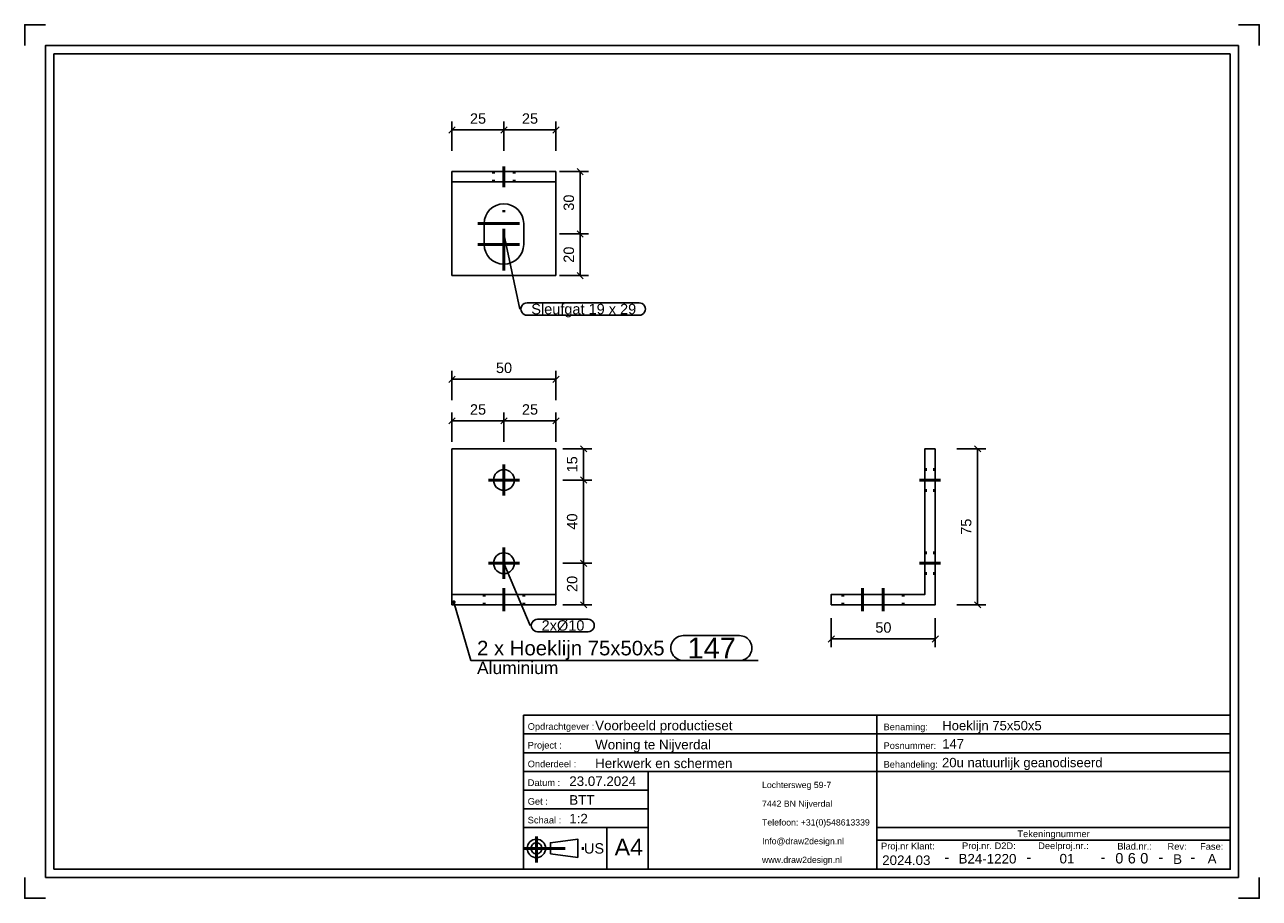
# Model space of a CAD drawing. Header units: millimetres. Extents: x 144 to 441, y -208 to 2.
import ezdxf
from ezdxf.enums import TextEntityAlignment as Align

# ---------------------------------------------------------------- set-up
doc = ezdxf.new("R2010")
doc.units = ezdxf.units.MM
doc.linetypes.add('DOT', pattern=[2, 0.5, -1.5])
doc.linetypes.add('STRICHPUNKT2', pattern=[18.5, 10, -4, 0.5, -4])
doc.layers.get('0').update_dxf_attribs({"linetype": 'CONTINUOUS'})
for name, color, linetype in [('DIM49', 4, 'CONTINUOUS'), ('TXT_ALL', 7, 'CONTINUOUS'), ('TXT_DIM49', 2, 'CONTINUOUS'), ('TXT_YELLOW', 2, 'CONTINUOUS')]:
    doc.layers.add(name, color=color, linetype=linetype)
doc.layers.add('LE_ALL', color=7, linetype='CONTINUOUS', lineweight=50)
doc.styles.add('ARIAL', font='arial.ttf')

# ---------------------------------------------------------------- blocks, each defined once
blk = doc.blocks.new('TFIELD_00005', base_point=(321.62, -199.08))
at = {"layer": 'TXT_YELLOW', "style": 'ARIAL'}
for s, p in [('Lochtersweg 59-7', (321.62, -181.08)), ('7442 BN Nijverdal', (321.62, -185.58)), ('Telefoon: +31(0)548613339', (321.62, -190.08)), ('Info@draw2design.nl', (321.62, -194.58)), ('www.draw2design.nl', (321.62, -199.08))]:
    blk.add_text(s, height=1.5, dxfattribs=at).set_placement(p, align=Align.MIDDLE_LEFT)
blk = doc.blocks.new('FLEX_00004', base_point=(334.43, -201.33))
blk.add_blockref('TFIELD_00005', (321.62, -199.08))
blk = doc.blocks.new('D2D_00003', base_point=(294.49, -199.47))
blk.add_blockref('FLEX_00004', (334.43, -201.33))
blk = doc.blocks.new('TFIELD_00007', base_point=(286.16, -196.02))
at = {"layer": 'TXT_YELLOW', "style": 'ARIAL'}
blk.add_text('A4', height=4, dxfattribs=at).set_placement((286.16, -196.02), align=Align.MIDDLE_LEFT)
blk = doc.blocks.new('FLEX_00006', base_point=(289.54, -196.02))
blk.add_blockref('TFIELD_00007', (286.16, -196.02))
blk = doc.blocks.new('TFIELD_00013', base_point=(278.78, -196.33))
at = {"layer": 'TXT_YELLOW', "style": 'ARIAL'}
blk.add_text('US', height=2.5, dxfattribs=at).set_placement((278.78, -196.33), align=Align.MIDDLE_LEFT)
blk = doc.blocks.new('FLEX_00012', base_point=(278.78, -196.33))
blk.add_blockref('TFIELD_00013', (278.78, -196.33))
blk = doc.blocks.new('US_00011', base_point=(268.68, -196.33))
blk.add_line((270.71, -197.66), (277.27, -198.55))
blk.add_lwpolyline([(270.71, -197.66), (270.71, -194.99), (277.27, -194.11), (277.27, -198.55)])
for radius in [2.22, 1.33]:
    blk.add_circle((267.35, -196.33), radius)
at = {"layer": 'LE_ALL', "color": 1, "linetype": 'STRICHPUNKT2'}
for p, q in [((267.35, -193.51), (267.35, -199.73)), ((264.25, -196.33), (279.11, -196.33))]:
    blk.add_line(p, q, dxfattribs=at)
blk.add_blockref('FLEX_00012', (278.78, -196.33))
blk = doc.blocks.new('SCHRIFE_00015', base_point=(275.25, -181.33))
for p, q in [((264.25, -164.33), (349.25, -164.33)), ((264.25, -164.33), (264.25, -201.33)), ((349.25, -164.33), (434.25, -164.33)), ((349.25, -201.33), (349.25, -164.33)), ((434.25, -164.33), (434.25, -201.33)), ((264.25, -168.83), (349.25, -168.83)), ((349.25, -168.83), (434.25, -168.83)), ((264.25, -173.33), (349.25, -173.33)), ((349.25, -173.33), (434.25, -173.33)), ((264.25, -177.83), (434.25, -177.83)), ((294.25, -177.83), (294.25, -201.33)), ((294.25, -182.33), (264.25, -182.33)), ((294.25, -186.83), (264.25, -186.83)), ((294.25, -191.33), (264.25, -191.33)), ((284.25, -191.33), (284.25, -201.33)), ((434.25, -191.33), (349.25, -191.33)), ((434.25, -194.33), (349.25, -194.33)), ((434.25, -201.33), (264.25, -201.33))]:
    blk.add_line(p, q)
at = {"layer": 'TXT_YELLOW', "style": 'ARIAL'}
for s, height, p in [('Voorbeeld productieset', 2.3, (281.47, -167.93)), ('Hoeklijn 75x50x5', 2.25, (364.97, -167.93)), ('Woning te Nijverdal', 2.3, (281.47, -172.53)), ('147', 2.25, (364.97, -172.32)), ('Herkwerk en schermen', 2.3, (281.47, -177.03)), ('20u natuurlijk geanodiseerd', 2.25, (364.92, -176.82)), ('23.07.2024', 2.3, (275.25, -181.33)), ('BTT', 2.3, (275.25, -185.83)), ('1:2', 2.3, (275.25, -190.33))]:
    blk.add_text(s, height=height, dxfattribs=at).set_placement(p)
for s, height, p in [('2024.03', 2.3, (356.33, -200.33)), ('-', 2.5, (366.07, -199.67)), ('B24-1220', 2.3, (375.85, -199.97)), ('-', 2.5, (385.82, -199.67)), ('01', 2.3, (394.98, -199.95)), ('-', 2.5, (403.65, -199.67)), ('-', 2.5, (417.58, -199.67)), ('B', 2.3, (421.59, -200.06)), ('-', 2.5, (425.24, -199.67)), ('A', 2.3, (429.89, -199.96))]:
    blk.add_text(s, height=height, dxfattribs=at).set_placement(p, align=Align.CENTER)
blk = doc.blocks.new('TFIELD_00019', base_point=(412.6, -198.7))
at = {"layer": 'TXT_ALL', "style": 'ARIAL'}
blk.add_text('0', height=2.5, dxfattribs=at).set_placement((412.6, -198.7), align=Align.MIDDLE_LEFT)
blk = doc.blocks.new('0_00018')
blk.add_blockref('TFIELD_00019', (412.6, -198.7))
blk = doc.blocks.new('TELLER1_00017')
blk.add_blockref('0_00018', (0, 0))
blk = doc.blocks.new('TFIELD_00022', base_point=(409.6, -198.7))
at = {"layer": 'TXT_ALL', "style": 'ARIAL'}
blk.add_text('6', height=2.5, dxfattribs=at).set_placement((409.6, -198.7), align=Align.MIDDLE_LEFT)
blk = doc.blocks.new('6_00021')
blk.add_blockref('TFIELD_00022', (409.6, -198.7))
blk = doc.blocks.new('TELLER2_00020')
blk.add_blockref('6_00021', (0, 0))
blk = doc.blocks.new('TFIELD_00025', base_point=(406.6, -198.7))
at = {"layer": 'TXT_ALL', "style": 'ARIAL'}
blk.add_text('0', height=2.5, dxfattribs=at).set_placement((406.6, -198.7), align=Align.MIDDLE_LEFT)
blk = doc.blocks.new('0_00024')
blk.add_blockref('TFIELD_00025', (406.6, -198.7))
blk = doc.blocks.new('TELLER3_00023')
blk.add_blockref('0_00024', (0, 0))
blk = doc.blocks.new('NL_00026', base_point=(265.25, -167.83))
at = {"layer": 'TXT_ALL', "color": 1, "style": 'ARIAL'}
blk.add_text('Tekeningnummer', height=1.6, dxfattribs=at).set_placement((391.75, -192.83), align=Align.MIDDLE_CENTER)
at = {"layer": 'TXT_YELLOW', "style": 'ARIAL'}
for s, p in [('Opdrachtgever :', (265.25, -167.83)), ('Benaming:', (350.85, -167.93)), ('Project :', (265.25, -172.33)), ('Posnummer:', (350.85, -172.43)), ('Onderdeel :', (265.25, -176.83)), ('Behandeling:', (350.85, -176.93)), ('Datum :', (265.25, -181.33)), ('Get :', (265.25, -185.83)), ('Schaal :', (265.25, -190.33)), ('Proj.nr Klant:', (350.25, -196.57)), ('Proj.nr. D2D:', (369.73, -196.5)), ('Deelproj.nr.:', (388.05, -196.5)), ('Blad.nr.:', (407.09, -196.61)), ('Rev:', (419.16, -196.66)), ('Fase:', (427, -196.66))]:
    blk.add_text(s, height=1.6, dxfattribs=at).set_placement(p)
blk = doc.blocks.new('SCHRIFE_00014')
for name, p in [('SCHRIFE_00015', (275.25, -181.33)), ('NL_00026', (265.25, -167.83)), ('TELLER3_00023', (0, 0)), ('TELLER2_00020', (0, 0)), ('TELLER1_00017', (0, 0))]:
    blk.add_blockref(name, p)
blk = doc.blocks.new('DINA4Q_00002', base_point=(434.25, -5.33))
for p, q in [((151.25, -201.33), (151.25, -5.33)), ((151.25, -5.33), (434.25, -5.33)), ((436.25, -3.33), (436.25, -203.33)), ((149.25, -203.33), (436.25, -203.33))]:
    blk.add_line(p, q)
for points in [[(144.25, -3.33), (144.25, 1.67), (149.25, 1.67)], [(436.25, 1.67), (441.25, 1.67), (441.25, -3.33)], [(149.25, -203.33), (149.25, -3.33), (436.25, -3.33)], [(434.25, -5.33), (434.25, -201.33), (151.25, -201.33)], [(144.25, -203.33), (144.25, -208.33), (149.25, -208.33)], [(436.25, -208.33), (441.25, -208.33), (441.25, -203.33)]]:
    blk.add_lwpolyline(points)
for name, p in [('SCHRIFE_00014', (0, 0)), ('D2D_00003', (294.49, -199.47)), ('US_00011', (268.68, -196.33)), ('FLEX_00006', (289.54, -196.02))]:
    blk.add_blockref(name, p)
blk = doc.blocks.new('_ZBL0061_00001')
blk.add_blockref('DINA4Q_00002', (434.25, -5.33))
blk = doc.blocks.new('_D1', base_point=(251.36, -22.13))
at = {"layer": 'DIM49', "color": 1}
for p, q in [((247.78, -22.88), (246.28, -24.38)), ((247.03, -28.63), (247.03, -21.63)), ((247.03, -23.63), (259.53, -23.63)), ((258.78, -24.38), (260.28, -22.88)), ((259.53, -28.63), (259.53, -21.63))]:
    blk.add_line(p, q, dxfattribs=at)
at = {"layer": 'TXT_DIM49', "style": 'ARIAL'}
blk.add_text('25', height=2.5, dxfattribs=at).set_placement((251.36, -22.13))
blk = doc.blocks.new('_D2', base_point=(263.86, -22.13))
at = {"layer": 'DIM49', "color": 1}
for p, q in [((260.28, -22.88), (258.78, -24.38)), ((259.53, -28.63), (259.53, -21.63)), ((259.53, -23.63), (272.03, -23.63)), ((271.28, -24.38), (272.78, -22.88)), ((272.03, -28.63), (272.03, -21.63))]:
    blk.add_line(p, q, dxfattribs=at)
at = {"layer": 'TXT_DIM49', "style": 'ARIAL'}
blk.add_text('25', height=2.5, dxfattribs=at).set_placement((263.86, -22.13))
blk = doc.blocks.new('_D3', base_point=(276.38, -55.55))
at = {"layer": 'DIM49', "color": 1}
for p, q in [((272.88, -48.63), (279.88, -48.63)), ((278.63, -49.38), (277.13, -47.88)), ((277.88, -58.63), (277.88, -48.63)), ((272.88, -58.63), (279.88, -58.63)), ((277.13, -57.88), (278.63, -59.38))]:
    blk.add_line(p, q, dxfattribs=at)
at = {"layer": 'TXT_DIM49', "style": 'ARIAL'}
blk.add_text('20', height=2.5, rotation=90.0002, dxfattribs=at).set_placement((276.38, -55.55))
blk = doc.blocks.new('_D4', base_point=(276.38, -43.05))
at = {"layer": 'DIM49', "color": 1}
for p, q in [((272.88, -33.63), (279.88, -33.63)), ((278.63, -34.38), (277.13, -32.88)), ((277.88, -48.63), (277.88, -33.63)), ((272.88, -48.63), (279.88, -48.63)), ((277.13, -47.88), (278.63, -49.38))]:
    blk.add_line(p, q, dxfattribs=at)
at = {"layer": 'TXT_DIM49', "style": 'ARIAL'}
blk.add_text('30', height=2.5, rotation=90.0002, dxfattribs=at).set_placement((276.38, -43.05))
blk = doc.blocks.new('SHAPE_00061', base_point=(259.53, -48.63))
at = {"layer": 'DIM49', "color": 3}
for p, q in [((259.53, -48.63), (263.36, -66.68)), ((265.11, -65.18), (292.06, -65.18)), ((292.06, -68.18), (265.11, -68.18))]:
    blk.add_line(p, q, dxfattribs=at)
for centre, start_param, end_param in [((265.11, -66.68), 1.570796, 4.712389), ((292.06, -66.68), 4.712389, 7.853982)]:
    blk.add_ellipse(centre, major_axis=(1.5, 0), ratio=1, start_param=start_param, end_param=end_param, dxfattribs=at)
at = {"layer": 'TXT_DIM49', "style": 'ARIAL'}
blk.add_text('Sleufgat 19 x 29', height=2.5, dxfattribs=at).set_placement((266.11, -66.68), align=Align.MIDDLE_LEFT)
blk = doc.blocks.new('Hoeklijn 75x50x5_00033', base_point=(262.03, -36.13))
for p, q in [((272.03, -33.63), (247.03, -33.63)), ((247.03, -36.13), (247.03, -33.63)), ((272.03, -36.13), (272.03, -33.63)), ((272.03, -36.13), (247.03, -36.13)), ((247.03, -58.63), (247.03, -36.13)), ((272.03, -58.63), (272.03, -36.13)), ((272.03, -58.63), (247.03, -58.63))]:
    blk.add_line(p, q)
blk.add_lwpolyline([(254.78, -51.13), (254.78, -46.13, -1), (264.28, -46.13), (264.28, -51.13, -1)], format="xyb", close=True)
at = {"layer": 'LE_ALL', "color": 3, "linetype": 'DOT'}
for p, q in [((257.03, -36.13), (257.03, -33.63)), ((262.03, -36.13), (262.03, -33.63))]:
    blk.add_line(p, q, dxfattribs=at)
for name, p in [('_D1', (251.36, -22.13)), ('_D2', (263.86, -22.13)), ('_D4', (276.38, -43.05)), ('SHAPE_00061', (259.53, -48.63)), ('_D3', (276.38, -55.55))]:
    blk.add_blockref(name, p)
blk = doc.blocks.new('_00035', base_point=(259.53, -37.38))
at = {"layer": 'LE_ALL', "color": 1, "linetype": 'STRICHPUNKT2'}
for p, q in [((259.53, -37.38), (259.53, -32.38)), ((259.53, -37.38), (259.53, -32.38)), ((259.53, -57.38), (259.53, -39.88)), ((259.53, -57.38), (259.53, -39.88)), ((253.28, -46.13), (265.78, -46.13)), ((253.28, -46.13), (265.78, -46.13)), ((253.28, -51.13), (265.78, -51.13)), ((253.28, -51.13), (265.78, -51.13))]:
    blk.add_line(p, q, dxfattribs=at)
blk = doc.blocks.new('_00034')
blk.add_blockref('_00035', (259.53, -37.38))
blk = doc.blocks.new('Hoeklijn 75x50x5_00032')
for name, p in [('Hoeklijn 75x50x5_00033', (262.03, -36.13)), ('_00034', (0, 0))]:
    blk.add_blockref(name, p)
blk = doc.blocks.new('deel aan baluster_00031')
blk.add_blockref('Hoeklijn 75x50x5_00032', (0, 0))
blk = doc.blocks.new('Tussenkoker_00030')
blk.add_blockref('deel aan baluster_00031', (0, 0))
blk = doc.blocks.new('Tussenkoker_00029')
blk.add_blockref('Tussenkoker_00030', (0, 0))
blk = doc.blocks.new('_A3D0162_00028')
blk.add_blockref('Tussenkoker_00029', (0, 0))
blk = doc.blocks.new('_ANS0162_00027')
blk.add_blockref('_A3D0162_00028', (0, 0))
blk = doc.blocks.new('_D5', base_point=(251.36, -92.06))
at = {"layer": 'DIM49', "color": 1}
for p, q in [((247.03, -98.56), (247.03, -91.56)), ((259.53, -98.56), (259.53, -91.56)), ((247.78, -92.81), (246.28, -94.31)), ((247.03, -93.56), (259.53, -93.56)), ((258.78, -94.31), (260.28, -92.81))]:
    blk.add_line(p, q, dxfattribs=at)
at = {"layer": 'TXT_DIM49', "style": 'ARIAL'}
blk.add_text('25', height=2.5, dxfattribs=at).set_placement((251.36, -92.06))
blk = doc.blocks.new('_D6', base_point=(263.86, -92.06))
at = {"layer": 'DIM49', "color": 1}
for p, q in [((259.53, -98.56), (259.53, -91.56)), ((272.03, -98.56), (272.03, -91.56)), ((260.28, -92.81), (258.78, -94.31)), ((259.53, -93.56), (272.03, -93.56)), ((271.28, -94.31), (272.78, -92.81))]:
    blk.add_line(p, q, dxfattribs=at)
at = {"layer": 'TXT_DIM49', "style": 'ARIAL'}
blk.add_text('25', height=2.5, dxfattribs=at).set_placement((263.86, -92.06))
blk = doc.blocks.new('_D7', base_point=(257.61, -82.06))
at = {"layer": 'DIM49', "color": 1}
for p, q in [((247.78, -82.81), (246.28, -84.31)), ((247.03, -88.56), (247.03, -81.56)), ((271.28, -84.31), (272.78, -82.81)), ((272.03, -88.56), (272.03, -81.56)), ((247.03, -83.56), (272.03, -83.56))]:
    blk.add_line(p, q, dxfattribs=at)
at = {"layer": 'TXT_DIM49', "style": 'ARIAL'}
blk.add_text('50', height=2.5, dxfattribs=at).set_placement((257.61, -82.06))
blk = doc.blocks.new('_D8', base_point=(277.19, -134.7))
at = {"layer": 'DIM49', "color": 1}
for p, q in [((279.44, -128.53), (277.94, -127.03)), ((273.69, -127.78), (280.69, -127.78)), ((278.69, -137.78), (278.69, -127.78)), ((273.69, -137.78), (280.69, -137.78)), ((277.94, -137.03), (279.44, -138.53))]:
    blk.add_line(p, q, dxfattribs=at)
at = {"layer": 'TXT_DIM49', "style": 'ARIAL'}
blk.add_text('20', height=2.5, rotation=90.0002, dxfattribs=at).set_placement((277.19, -134.7))
blk = doc.blocks.new('_D9', base_point=(277.19, -119.7))
at = {"layer": 'DIM49', "color": 1}
for p, q in [((273.69, -107.78), (280.69, -107.78)), ((279.44, -108.53), (277.94, -107.03)), ((278.69, -127.78), (278.69, -107.78)), ((277.94, -127.03), (279.44, -128.53)), ((273.69, -127.78), (280.69, -127.78))]:
    blk.add_line(p, q, dxfattribs=at)
at = {"layer": 'TXT_DIM49', "style": 'ARIAL'}
blk.add_text('40', height=2.5, rotation=90.0002, dxfattribs=at).set_placement((277.19, -119.7))
blk = doc.blocks.new('_D10', base_point=(277.19, -105.95))
at = {"layer": 'DIM49', "color": 1}
for p, q in [((273.69, -100.28), (280.69, -100.28)), ((279.44, -101.03), (277.94, -99.53)), ((278.69, -107.78), (278.69, -100.28)), ((273.69, -107.78), (280.69, -107.78)), ((277.94, -107.03), (279.44, -108.53))]:
    blk.add_line(p, q, dxfattribs=at)
at = {"layer": 'TXT_DIM49', "style": 'ARIAL'}
blk.add_text('15', height=2.5, rotation=90.0002, dxfattribs=at).set_placement((277.19, -105.95))
blk = doc.blocks.new('SHAPE_00070', base_point=(259.53, -127.78))
at = {"layer": 'DIM49', "color": 3}
for p, q in [((259.53, -127.78), (265.85, -142.74)), ((267.6, -141.24), (279.77, -141.24)), ((279.77, -144.24), (267.6, -144.24))]:
    blk.add_line(p, q, dxfattribs=at)
for centre, start_param, end_param in [((267.6, -142.74), 1.570796, 4.712389), ((279.77, -142.74), 4.712389, 7.853982)]:
    blk.add_ellipse(centre, major_axis=(1.5, 0), ratio=1, start_param=start_param, end_param=end_param, dxfattribs=at)
at = {"layer": 'TXT_DIM49', "style": 'ARIAL'}
blk.add_text('2xØ10', height=2.5, dxfattribs=at).set_placement((268.6, -142.74), align=Align.MIDDLE_LEFT)
blk = doc.blocks.new('SHAPE_00071', base_point=(247.46, -137.13))
at = {"layer": 'DIM49', "color": 3}
for p, q in [((247.21, -137.1), (247.72, -137.1)), ((247.26, -137.3), (247.67, -137.3)), ((247.58, -136.9), (247.35, -136.9)), ((247.46, -137.13), (251.56, -151.18)), ((302.68, -145.18), (316.19, -145.18)), ((251.56, -151.18), (320.69, -151.18)), ((316.19, -151.18), (302.68, -151.18))]:
    blk.add_line(p, q, dxfattribs=at)
blk.add_lwpolyline([(247.33, -136.91), (247.27, -136.95), (247.23, -137.01), (247.21, -137.07), (247.2, -137.14), (247.21, -137.21), (247.24, -137.27), (247.28, -137.32), (247.34, -137.36), (247.4, -137.39), (247.47, -137.4), (247.54, -137.39), (247.6, -137.36), (247.65, -137.31), (247.69, -137.26), (247.72, -137.2), (247.73, -137.13), (247.72, -137.06), (247.69, -137), (247.65, -136.94), (247.59, -136.9), (247.53, -136.88), (247.46, -136.87), (247.39, -136.88)], close=True, dxfattribs=at)
for centre, start_param, end_param in [((302.68, -148.18), 1.570796, 4.712389), ((316.19, -148.18), 4.712389, 7.853982)]:
    blk.add_ellipse(centre, major_axis=(3, 0), ratio=1, start_param=start_param, end_param=end_param, dxfattribs=at)
at = {"layer": 'TXT_DIM49', "style": 'ARIAL'}
for s, height, p in [('2 x Hoeklijn 75x50x5', 3.5, (253.06, -148.18)), ('147', 5, (303.68, -148.18)), ('Aluminium', 3, (253.06, -152.93))]:
    blk.add_text(s, height=height, dxfattribs=at).set_placement(p, align=Align.MIDDLE_LEFT)
blk = doc.blocks.new('Hoeklijn 75x50x5_00042', base_point=(254.78, -135.28))
for p, q in [((272.03, -100.28), (247.03, -100.28)), ((247.03, -135.28), (247.03, -100.28)), ((272.03, -135.28), (272.03, -100.28)), ((272.03, -135.28), (247.03, -135.28)), ((247.03, -137.78), (247.03, -135.28)), ((272.03, -137.78), (272.03, -135.28)), ((272.03, -137.78), (247.03, -137.78))]:
    blk.add_line(p, q)
for centre in [(259.53, -107.78), (259.53, -127.78)]:
    blk.add_circle(centre, 2.5)
at = {"layer": 'LE_ALL', "color": 3, "linetype": 'DOT'}
for p, q in [((254.78, -135.28), (254.78, -137.78)), ((264.28, -135.28), (264.28, -137.78))]:
    blk.add_line(p, q, dxfattribs=at)
for name, p in [('_D7', (257.61, -82.06)), ('_D5', (251.36, -92.06)), ('_D6', (263.86, -92.06)), ('_D10', (277.19, -105.95)), ('_D9', (277.19, -119.7)), ('_D8', (277.19, -134.7)), ('SHAPE_00070', (259.53, -127.78)), ('SHAPE_00071', (247.46, -137.13))]:
    blk.add_blockref(name, p)
blk = doc.blocks.new('_00044', base_point=(259.53, -127.78))
at = {"layer": 'LE_ALL', "color": 1, "linetype": 'STRICHPUNKT2'}
for p, q in [((259.53, -107.78), (259.53, -104.03)), ((259.53, -107.78), (259.53, -104.03)), ((259.53, -107.78), (255.78, -107.78)), ((259.53, -107.78), (255.78, -107.78)), ((259.53, -107.78), (263.28, -107.78)), ((259.53, -107.78), (259.53, -111.53)), ((259.53, -107.78), (263.28, -107.78)), ((259.53, -107.78), (259.53, -111.53)), ((259.53, -127.78), (259.53, -124.03)), ((259.53, -127.78), (259.53, -124.03)), ((259.53, -127.78), (255.78, -127.78)), ((259.53, -127.78), (255.78, -127.78)), ((259.53, -127.78), (263.28, -127.78)), ((259.53, -127.78), (259.53, -131.53)), ((259.53, -127.78), (263.28, -127.78)), ((259.53, -127.78), (259.53, -131.53)), ((259.53, -139.28), (259.53, -133.78)), ((259.53, -139.28), (259.53, -133.78))]:
    blk.add_line(p, q, dxfattribs=at)
blk = doc.blocks.new('_00043')
blk.add_blockref('_00044', (259.53, -127.78))
blk = doc.blocks.new('Hoeklijn 75x50x5_00041')
for name, p in [('Hoeklijn 75x50x5_00042', (254.78, -135.28)), ('_00043', (0, 0))]:
    blk.add_blockref(name, p)
blk = doc.blocks.new('deel aan baluster_00040')
blk.add_blockref('Hoeklijn 75x50x5_00041', (0, 0))
blk = doc.blocks.new('Tussenkoker_00039')
blk.add_blockref('deel aan baluster_00040', (0, 0))
blk = doc.blocks.new('Tussenkoker_00038')
blk.add_blockref('Tussenkoker_00039', (0, 0))
blk = doc.blocks.new('_A3D0163_00037')
blk.add_blockref('Tussenkoker_00038', (0, 0))
blk = doc.blocks.new('_ANS0163_00036')
blk.add_blockref('_A3D0163_00037', (0, 0))
blk = doc.blocks.new('_D11', base_point=(348.87, -144.48))
at = {"layer": 'DIM49', "color": 1}
for p, q in [((338.29, -140.98), (338.29, -147.98)), ((363.29, -140.98), (363.29, -147.98)), ((339.04, -145.23), (337.54, -146.73)), ((362.54, -146.73), (364.04, -145.23)), ((363.29, -145.98), (338.29, -145.98))]:
    blk.add_line(p, q, dxfattribs=at)
at = {"layer": 'TXT_DIM49', "style": 'ARIAL'}
blk.add_text('50', height=2.5, dxfattribs=at).set_placement((348.87, -144.48))
blk = doc.blocks.new('_D12', base_point=(371.98, -120.95))
at = {"layer": 'DIM49', "color": 1}
for p, q in [((368.48, -100.28), (375.48, -100.28)), ((374.23, -101.03), (372.73, -99.53)), ((373.48, -137.78), (373.48, -100.28)), ((368.48, -137.78), (375.48, -137.78)), ((372.73, -137.03), (374.23, -138.53))]:
    blk.add_line(p, q, dxfattribs=at)
at = {"layer": 'TXT_DIM49', "style": 'ARIAL'}
blk.add_text('75', height=2.5, rotation=90.0002, dxfattribs=at).set_placement((371.98, -120.95))
blk = doc.blocks.new('Hoeklijn 75x50x5_00051', base_point=(345.79, -135.28))
blk.add_lwpolyline([(363.29, -100.28), (363.29, -137.78), (338.29, -137.78), (338.29, -135.28), (360.79, -135.28), (360.79, -100.28)], close=True)
at = {"layer": 'LE_ALL', "color": 3, "linetype": 'DOT'}
for p, q in [((360.79, -105.28), (363.29, -105.28)), ((360.79, -110.28), (363.29, -110.28)), ((360.79, -125.28), (363.29, -125.28)), ((360.79, -130.28), (363.29, -130.28)), ((341.04, -135.28), (341.04, -137.78)), ((345.79, -135.28), (345.79, -137.78)), ((350.79, -135.28), (350.79, -137.78)), ((355.54, -135.28), (355.54, -137.78))]:
    blk.add_line(p, q, dxfattribs=at)
for name, p in [('_D12', (371.98, -120.95)), ('_D11', (348.87, -144.48))]:
    blk.add_blockref(name, p)
blk = doc.blocks.new('_00053', base_point=(359.54, -127.78))
at = {"layer": 'LE_ALL', "color": 1, "linetype": 'STRICHPUNKT2'}
for p, q in [((359.54, -107.78), (364.54, -107.78)), ((359.54, -127.78), (364.54, -127.78)), ((345.79, -139.28), (345.79, -133.78)), ((350.79, -139.28), (350.79, -133.78))]:
    blk.add_line(p, q, dxfattribs=at)
blk = doc.blocks.new('_00052')
blk.add_blockref('_00053', (359.54, -127.78))
blk = doc.blocks.new('Hoeklijn 75x50x5_00050')
for name, p in [('Hoeklijn 75x50x5_00051', (345.79, -135.28)), ('_00052', (0, 0))]:
    blk.add_blockref(name, p)
blk = doc.blocks.new('deel aan baluster_00049')
blk.add_blockref('Hoeklijn 75x50x5_00050', (0, 0))
blk = doc.blocks.new('Tussenkoker_00048')
blk.add_blockref('deel aan baluster_00049', (0, 0))
blk = doc.blocks.new('Tussenkoker_00047')
blk.add_blockref('Tussenkoker_00048', (0, 0))
blk = doc.blocks.new('_A3D0164_00046')
blk.add_blockref('Tussenkoker_00047', (0, 0))
blk = doc.blocks.new('_ANS0164_00045')
blk.add_blockref('_A3D0164_00046', (0, 0))

msp = doc.modelspace()

# ---------------------------------------------------------------- block references
for name in ['_ZBL0061_00001', '_ANS0162_00027', '_ANS0163_00036', '_ANS0164_00045']:
    msp.add_blockref(name, (0, 0))

doc.saveas('drawing.dxf')
